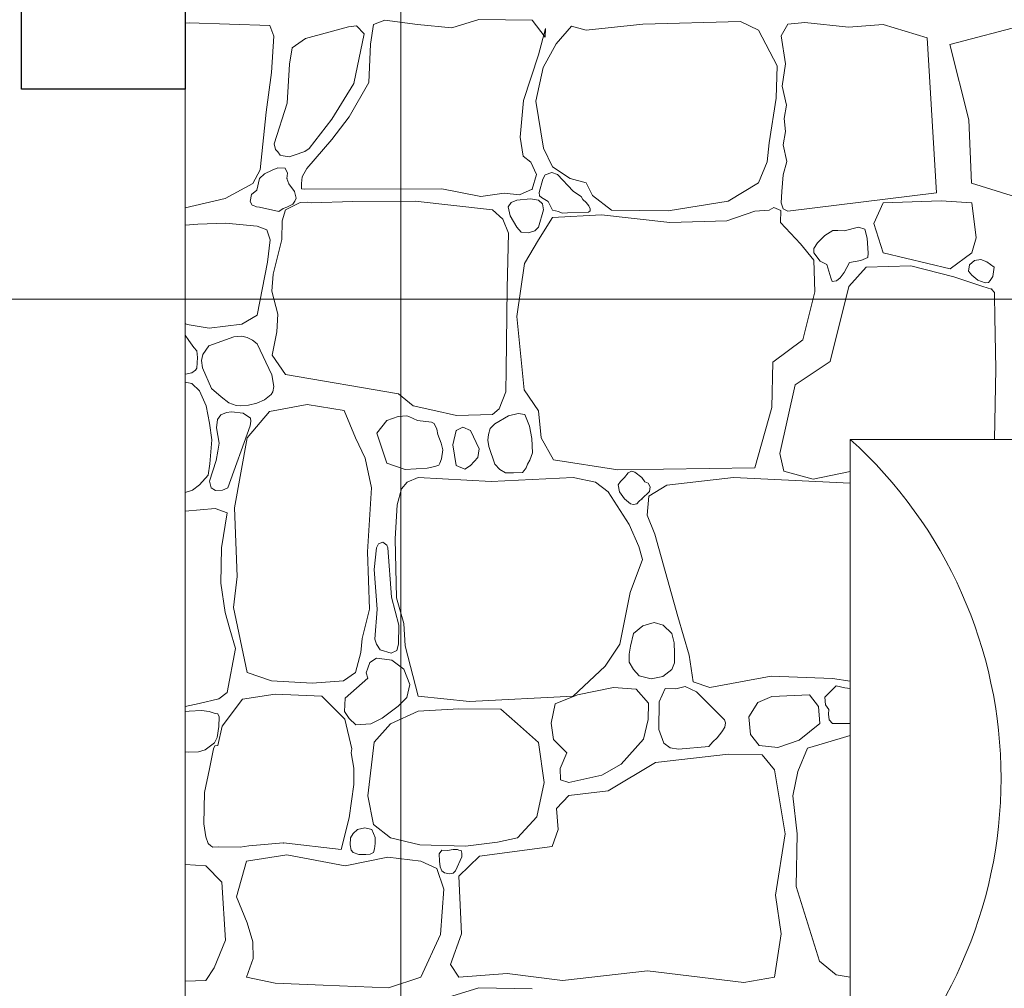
# Model space of a CAD drawing. Header units: millimetres. Extents: x -573548 to 674770, y -184010 to -47794.
# Tile 125 of 181: x 106003 to 107513, y -99540 to -98054. Entities that reach past the tile are written whole.
import ezdxf
from ezdxf.enums import TextEntityAlignment as Align

# ---------------------------------------------------------------- set-up
doc = ezdxf.new("R2010")
doc.units = ezdxf.units.MM
for name, color, linetype, lineweight in [('A.02 RZUT PIWNICY_is$0$_HATCH_Nr_pióra__18', 8, 'Continuous', 9), ('A.02 RZUT PIWNICY_is$0$podciagi_Nr_pióra__1', 8, 'Continuous', 9), ('A.02 RZUT PIWNICY_is$0$strop_Nr_pióra__1', 8, 'Continuous', 9), ('A.02 RZUT PIWNICY_is$0$Structural - Bearing_Nr_pióra__21', 8, 'Continuous', 9), ('A.02 RZUT PIWNICY_is$0$Structural - Grid', 8, 'Continuous', 9), ('A.02 RZUT PIWNICY_is$0$Structural - Grid_Nr_pióra__17', 8, 'Continuous', 9), ('BMS_URZĄDZENIA', 30, 'Continuous', 30)]:
    doc.layers.add(name, color=color, linetype=linetype, lineweight=lineweight)
doc.styles.add('A.02 RZUT PIWNICY_is$0$STYL_AUTOMATYCZNY_1', font='arial.ttf')

# ---------------------------------------------------------------- blocks, each defined once
blk = doc.blocks.new('*X106')
at = {"layer": 'A.02 RZUT PIWNICY_is$0$_HATCH_Nr_pióra__18'}
for p, q in [((106827.3, -98059.4), (106833.4, -98059)), ((106833.4, -98059), (106956.8, -98062.7)), ((106956.8, -98062.7), (106963.4, -98079.2)), ((107077.8, -98065.1), (107011.7, -98083)), ((107090.2, -98063.5), (107077.8, -98065.1)), ((107101.9, -98075.9), (107090.2, -98063.5)), ((107115.8, -98061.4), (107111.3, -98091.6)), ((107133.2, -98054.8), (107115.8, -98061.4)), ((107183.5, -98061.4), (107133.2, -98054.8)), ((107236.4, -98066.4), (107183.5, -98061.4)), ((107277.6, -98053.6), (107236.4, -98066.4)), ((107359.4, -98054.8), (107277.6, -98053.6)), ((107379.6, -98080.8), (107359.4, -98054.8)), ((107368.9, -98107.7), (107380, -98067.6)), ((107380, -98067.6), (107379.6, -98080.8)), ((107420, -98063.9), (107396.1, -98091.2)), ((107442.3, -98070.1), (107420, -98063.9)), ((107529.4, -98060.6), (107442.3, -98070.1)), ((107678.9, -98056.9), (107529.4, -98060.6)), ((107706.5, -98070.1), (107678.9, -98056.9)), ((107751.5, -98061), (107741.5, -98078.5)), ((107777.5, -98058.4), (107751.5, -98061)), ((107844.8, -98065.6), (107777.5, -98058.4)), ((107897.7, -98061.4), (107844.8, -98065.6)), ((107965.2, -98081.6), (107897.7, -98061.4)), ((108000, -98092.1), (108139.9, -98055.6)), ((106963.4, -98079.2), (106959.7, -98134.9)), ((107011.7, -98083), (106991.1, -98096.9)), ((107085.7, -98151.8), (107101.9, -98075.9)), ((107735, -98124.6), (107706.5, -98070.1)), ((107741.5, -98078.5), (107748.2, -98121.9)), ((107979.6, -98319.4), (107965.2, -98081.6)), ((106991.1, -98096.9), (106987, -98122.1)), ((107111.3, -98091.6), (107108.8, -98150.2)), ((107396.1, -98091.2), (107376.3, -98127.1)), ((108029.5, -98207.8), (108000, -98092.1)), ((107346.2, -98177.8), (107368.9, -98107.7)), ((106987, -98122.1), (106983.7, -98182)), ((107376.3, -98127.1), (107365.1, -98178.7)), ((107733.8, -98174.1), (107735, -98124.6)), ((107748.2, -98121.9), (107742.7, -98156.1)), ((106959.7, -98134.9), (106951.4, -98196)), ((107052.2, -98206.7), (107085.7, -98151.8)), ((107108.8, -98150.2), (107078.7, -98203)), ((107742.7, -98156.1), (107749.4, -98185.3)), ((107723, -98243.1), (107733.8, -98174.1)), ((106983.7, -98182), (106963.7, -98244.3)), ((107341.2, -98234.4), (107346.2, -98177.8)), ((107365.1, -98178.7), (107376.7, -98250.9)), ((107749.4, -98185.3), (107746.1, -98205.5)), ((106951.4, -98196), (106942, -98284.3)), ((107078.7, -98203), (107052.2, -98237.7)), ((107017.2, -98251.7), (107052.2, -98206.7)), ((107746.1, -98205.5), (107748, -98225.3)), ((108033.3, -98304.5), (108029.5, -98207.8)), ((107345.7, -98263.3), (107341.2, -98234.4)), ((107748, -98225.3), (107744.4, -98246.1)), ((106963.7, -98244.3), (106965.9, -98253.2)), ((107052.2, -98237.7), (107013.9, -98282.3)), ((107719.7, -98272), (107723, -98243.1)), ((107744.4, -98246.1), (107750, -98271.4)), ((106965.9, -98253.2), (106969.3, -98256.7)), ((106969.3, -98256.7), (106973, -98261.7)), ((106973, -98261.7), (106977.7, -98262.6)), ((106977.7, -98262.6), (106986.9, -98264.3)), ((106986.9, -98264.3), (106994.5, -98262)), ((106994.5, -98262), (107010.7, -98256.4)), ((107010.7, -98256.4), (107017.2, -98251.7)), ((107357.3, -98272.4), (107345.7, -98263.3)), ((107376.7, -98250.9), (107390.7, -98279.8)), ((107366, -98291.4), (107357.3, -98272.4)), ((107390.7, -98279.8), (107417.6, -98297.5)), ((107706.5, -98304.2), (107719.7, -98272)), ((107750, -98271.4), (107744.2, -98292)), ((106942, -98284.3), (106930.8, -98305)), ((106948.9, -98290.3), (106941.1, -98297.5)), ((106960.7, -98285), (106948.9, -98290.3)), ((106969.4, -98281.2), (106960.7, -98285)), ((106980.4, -98281.5), (106969.4, -98281.2)), ((106983.9, -98289.6), (106980.4, -98281.5)), ((106983.3, -98297.5), (106983.9, -98289.6)), ((107006.4, -98294.8), (107005.5, -98305.3)), ((107013.9, -98282.3), (107006.4, -98294.8)), ((107359.4, -98314.1), (107366, -98291.4)), ((107379.3, -98292.2), (107375.6, -98298.4)), ((107389.4, -98288.6), (107379.3, -98292.2)), ((107398.1, -98291.3), (107389.4, -98288.6)), ((107422.4, -98316.9), (107398.1, -98291.3)), ((107744.2, -98292), (107742.4, -98317.3)), ((106930.8, -98305), (106888.3, -98328.5)), ((106941.1, -98297.5), (106937, -98315.6)), ((106986.2, -98305.8), (106983.3, -98297.5)), ((106994.9, -98317.4), (106986.2, -98305.8)), ((107005.5, -98305.3), (107005.4, -98313.4)), ((107375.6, -98298.4), (107370.4, -98319)), ((107417.6, -98297.5), (107442.3, -98304.2)), ((107442.3, -98304.2), (107451.8, -98323.6)), ((107660.3, -98332.6), (107706.5, -98304.2)), ((108181.6, -98351.1), (108033.3, -98304.5)), ((106929.1, -98322), (106926.8, -98333.1)), ((106937, -98315.6), (106929.1, -98322)), ((106997.4, -98327.7), (106994.9, -98317.4)), ((107005.4, -98313.4), (107009.7, -98314.1)), ((107009.7, -98314.1), (107221.1, -98313.6)), ((107221.1, -98313.6), (107280.9, -98325.2)), ((107280.9, -98325.2), (107316.4, -98320.3)), ((107316.4, -98320.3), (107340, -98322.7)), ((107340, -98322.7), (107359.4, -98314.1)), ((107370.4, -98319), (107370.7, -98324)), ((107370.7, -98324), (107373.9, -98326.9)), ((107427.5, -98320.7), (107422.4, -98316.9)), ((107434.7, -98325.2), (107427.5, -98320.7)), ((107437.2, -98329.8), (107434.7, -98325.2)), ((107451.8, -98323.6), (107481.1, -98346.3)), ((107742.4, -98317.3), (107741.5, -98335)), ((107751.5, -98347.9), (107979.6, -98319.4)), ((106888.3, -98328.5), (106827.3, -98342.7)), ((106926.8, -98333.1), (106930, -98338.3)), ((106930, -98338.3), (106932.2, -98339)), ((106932.2, -98339), (106936.7, -98341.3)), ((107003.5, -98334.4), (106980.8, -98345.8)), ((106983.3, -98341.7), (106992.5, -98336.8)), ((106992.5, -98336.8), (106995.4, -98332.5)), ((106995.4, -98332.5), (106997.4, -98327.7)), ((107015, -98333.8), (107003.5, -98334.4)), ((107020.5, -98334.7), (107015, -98333.8)), ((107084.4, -98333.1), (107020.5, -98334.7)), ((107179.8, -98332.6), (107084.4, -98333.1)), ((107298.7, -98345.8), (107179.8, -98332.6)), ((107327.3, -98334.4), (107322.7, -98341)), ((107335.8, -98331), (107327.3, -98334.4)), ((107356.8, -98328.8), (107335.8, -98331)), ((107369.3, -98331), (107356.8, -98328.8)), ((107375.3, -98336.6), (107369.3, -98331)), ((107373.9, -98326.9), (107384, -98333.1)), ((107376.8, -98345.6), (107375.3, -98336.6)), ((107384, -98333.1), (107390.5, -98346.4)), ((107442.4, -98334.2), (107437.2, -98329.8)), ((107446.1, -98339.6), (107442.4, -98334.2)), ((107448.2, -98344), (107446.1, -98339.6)), ((107567.8, -98347.1), (107660.3, -98332.6)), ((107741.5, -98335), (107744.4, -98344.3)), ((107897.7, -98335), (107883.3, -98366.6)), ((107986.6, -98331.6), (107897.7, -98335)), ((108033.9, -98335), (107986.6, -98331.6)), ((108040.6, -98388.7), (108033.9, -98335)), ((106936.7, -98341.3), (106941.1, -98341.7)), ((106941.1, -98341.7), (106970.8, -98348.3)), ((106970.8, -98348.3), (106977.4, -98343.5)), ((106980.8, -98345.8), (106976.1, -98362.4)), ((106977.4, -98343.5), (106983.3, -98341.7)), ((107314.6, -98359.9), (107298.7, -98345.8)), ((107322.7, -98341), (107325.6, -98355.1)), ((107325.6, -98355.1), (107335.8, -98372.3)), ((107369.3, -98372.3), (107376.8, -98345.6)), ((107390.5, -98346.4), (107399.8, -98348.4)), ((107465.9, -98353.3), (107390.7, -98357.4)), ((107399.8, -98348.4), (107405.4, -98350.6)), ((107405.4, -98350.6), (107413.6, -98350.1)), ((107413.6, -98350.1), (107445.9, -98349.2)), ((107445.9, -98349.2), (107448.3, -98347.2)), ((107448.3, -98347.2), (107448.2, -98344)), ((107570.7, -98365.2), (107465.9, -98353.3)), ((107481.1, -98346.3), (107567.8, -98347.1)), ((107701.2, -98347.5), (107657.8, -98362.4)), ((107722.9, -98346.1), (107701.2, -98347.5)), ((107730.3, -98342.2), (107722.9, -98346.1)), ((107740.9, -98346.8), (107730.3, -98342.2)), ((107740.4, -98365.2), (107740.9, -98346.8)), ((107744.4, -98344.3), (107751.5, -98347.9)), ((106846.8, -98367.7), (106827.3, -98369)), ((106889, -98366.3), (106846.8, -98367.7)), ((106937.7, -98370.7), (106889, -98366.3)), ((106952.2, -98376.1), (106937.7, -98370.7)), ((106976.1, -98362.4), (106975.6, -98391)), ((107323.1, -98381.6), (107314.6, -98359.9)), ((107390.7, -98357.4), (107369.3, -98391.7)), ((107657.8, -98362.4), (107570.7, -98365.2)), ((107770.9, -98397.9), (107740.4, -98365.2)), ((107883.3, -98366.6), (107897.7, -98411.7)), ((106957.4, -98391.5), (106952.2, -98376.1)), ((107320.9, -98465.7), (107323.1, -98381.6)), ((107335.8, -98372.3), (107342.6, -98380)), ((107342.6, -98380), (107353.4, -98381.1)), ((107353.4, -98381.1), (107363.5, -98377.9)), ((107363.5, -98377.9), (107369.3, -98372.3)), ((107808.5, -98385), (107797.3, -98396.1)), ((107820.6, -98377.3), (107808.5, -98385)), ((107828.4, -98377.2), (107820.6, -98377.3)), ((107837.8, -98378), (107828.4, -98377.2)), ((107860.2, -98372.3), (107837.8, -98378)), ((107869.5, -98375.4), (107860.2, -98372.3)), ((107873.2, -98389.3), (107869.5, -98375.4)), ((106953.4, -98425.7), (106957.4, -98391.5)), ((106975.6, -98391), (106961.9, -98444.5)), ((107369.3, -98391.7), (107347.8, -98428)), ((107791.6, -98423), (107770.9, -98397.9)), ((107797.3, -98396.1), (107791.5, -98404.8)), ((107874.7, -98412), (107873.2, -98389.3)), ((108033.9, -98411.7), (108040.6, -98388.7)), ((107791.5, -98404.8), (107791.6, -98411.7)), ((107791.6, -98411.7), (107801.4, -98424.4)), ((107874.3, -98418.8), (107874.7, -98412)), ((107897.7, -98411.7), (108000.8, -98436.2)), ((108000.8, -98436.2), (108033.9, -98411.7)), ((106937.7, -98507.3), (106953.4, -98425.7)), ((107347.8, -98428), (107335.8, -98509.3)), ((107793.2, -98471.3), (107791.6, -98423)), ((107801.4, -98424.4), (107811.4, -98429.4)), ((107811.4, -98429.4), (107817.6, -98449.9)), ((107838, -98441.7), (107846.1, -98426.2)), ((107846.1, -98426.2), (107863.8, -98423.2)), ((107863.8, -98423.2), (107874.3, -98418.8)), ((108028.7, -98439.6), (108030.4, -98429.9)), ((108030.4, -98429.9), (108037.7, -98423.2)), ((108037.7, -98423.2), (108047.7, -98422)), ((108047.7, -98422), (108056.9, -98425.2)), ((108056.9, -98425.2), (108068, -98433.7)), ((106961.9, -98444.5), (106960.2, -98470.6)), ((107832.1, -98450), (107838, -98441.7)), ((107871.6, -98433.8), (107845.2, -98463.5)), ((107940.2, -98431.3), (107871.6, -98433.8)), ((108006.2, -98448.2), (107940.2, -98431.3)), ((108033.9, -98445.9), (108028.7, -98439.6)), ((108043, -98453.7), (108033.9, -98445.9)), ((108068, -98433.7), (108066.1, -98448)), ((107817.6, -98449.9), (107819.8, -98455.4)), ((107819.8, -98455.4), (107826.4, -98454.5)), ((107826.4, -98454.5), (107832.1, -98450)), ((108050.8, -98463.5), (108006.2, -98448.2)), ((108054.2, -98457.7), (108043, -98453.7)), ((108059.2, -98457.1), (108054.2, -98457.7)), ((108061.8, -98454.2), (108059.2, -98457.1)), ((108066.1, -98448), (108061.8, -98454.2)), ((106960.2, -98470.6), (106969.3, -98505.6)), ((107319.6, -98591.3), (107320.9, -98465.7)), ((107774.6, -98545.2), (107793.2, -98471.3)), ((107845.2, -98463.5), (107816.3, -98578.3)), ((108064.2, -98467.2), (108050.8, -98463.5)), ((108068.4, -98472.3), (108064.2, -98467.2)), ((108068.6, -98476.3), (108068.4, -98472.3)), ((108069, -98510.1), (108068.6, -98476.3)), ((106969.3, -98505.6), (106967.9, -98532.9)), ((106827.3, -98520.2), (106830.1, -98521.6)), ((106830.1, -98521.6), (106864.1, -98527.1)), ((106864.1, -98527.1), (106914.3, -98521.1)), ((106914.3, -98521.1), (106937.7, -98507.3)), ((107335.8, -98509.3), (107347.4, -98622)), ((108070.6, -98589.8), (108069, -98510.1)), ((106967.9, -98532.9), (106960.6, -98568.8)), ((106832.6, -98546), (106827.3, -98538)), ((106840.2, -98556.7), (106832.6, -98546)), ((106901.6, -98540.3), (106863.2, -98554.3)), ((106914.2, -98539.7), (106901.6, -98540.3)), ((106922.2, -98541.7), (106914.2, -98539.7)), ((106930.6, -98545.4), (106922.2, -98541.7)), ((106937.5, -98551), (106930.6, -98545.4)), ((106960, -98598.7), (106937.5, -98551)), ((107728.8, -98579.1), (107774.6, -98545.2)), ((106844.8, -98562), (106840.2, -98556.7)), ((106846.3, -98572), (106844.8, -98562)), ((106863.2, -98554.3), (106854.3, -98567.8)), ((106845, -98588.3), (106846.3, -98572)), ((106854.3, -98567.8), (106852.3, -98576.8)), ((106852.3, -98576.8), (106853.9, -98588)), ((106960.6, -98568.8), (106980.8, -98598.5)), ((107727.2, -98648.8), (107728.8, -98579.1)), ((107816.3, -98578.3), (107762.7, -98614.2)), ((106830.4, -98597.4), (106837.6, -98595.5)), ((106837.6, -98595.5), (106843, -98591.6)), ((106843, -98591.6), (106845, -98588.3)), ((106853.9, -98588), (106867.7, -98619.9)), ((107318.8, -98624.8), (107319.6, -98591.3)), ((108068.7, -98697.8), (108070.6, -98589.8)), ((106827.3, -98597.6), (106830.4, -98597.4)), ((106837.4, -98612.2), (106827.3, -98609.9)), ((106849.3, -98623.5), (106837.4, -98612.2)), ((106962.9, -98616.8), (106960, -98598.7)), ((106980.8, -98598.5), (107154.2, -98628)), ((106859.1, -98646.2), (106849.3, -98623.5)), ((106867.7, -98619.9), (106882.4, -98632.7)), ((106959, -98629), (106961.8, -98624.7)), ((106961.8, -98624.7), (106962.9, -98616.8)), ((107308.8, -98651), (107318.8, -98624.8)), ((107347.4, -98622), (107368.9, -98653.8)), ((107762.7, -98614.2), (107739.1, -98719.4)), ((106882.4, -98632.7), (106894, -98641.6)), ((106894, -98641.6), (106905.3, -98645.8)), ((106924.4, -98645.4), (106937, -98642.4)), ((106937, -98642.4), (106948.9, -98637.2)), ((106948.9, -98637.2), (106959, -98629)), ((107154.2, -98628), (107177.1, -98646.2)), ((106864.7, -98673), (106859.1, -98646.2)), ((106890.5, -98656.7), (106881.7, -98660.2)), ((106898.4, -98655.6), (106890.5, -98656.7)), ((106916, -98657.5), (106898.4, -98655.6)), ((106905.3, -98645.8), (106912.3, -98646.4)), ((106912.3, -98646.4), (106924.4, -98645.4)), ((106927.3, -98665), (106916, -98657.5)), ((106956.5, -98655), (106922.2, -98695.5)), ((107014.3, -98644.3), (106956.5, -98655)), ((107071.2, -98653.4), (107014.3, -98644.3)), ((107088.2, -98695.5), (107071.2, -98653.4)), ((107177.1, -98646.2), (107206.8, -98653.1)), ((107206.8, -98653.1), (107243.5, -98661.4)), ((107298.7, -98659.6), (107308.8, -98651)), ((107368.9, -98653.8), (107373, -98695.5)), ((107701.2, -98741.3), (107727.2, -98648.8)), ((106876.5, -98667.4), (106875.4, -98680.2)), ((106881.7, -98660.2), (106876.5, -98667.4)), ((106927.1, -98676.8), (106927.8, -98669.7)), ((106927.8, -98669.7), (106927.3, -98665)), ((107136.5, -98668.7), (107121.2, -98688.1)), ((107154.1, -98662.6), (107136.5, -98668.7)), ((107167.4, -98661.6), (107154.1, -98662.6)), ((107170.3, -98662.9), (107167.4, -98661.6)), ((107183.5, -98668.7), (107170.3, -98662.9)), ((107205.1, -98671.2), (107183.5, -98668.7)), ((107209.1, -98673.2), (107205.1, -98671.2)), ((107243.5, -98661.4), (107298.7, -98659.6)), ((107323.2, -98661.6), (107302, -98674)), ((107337.8, -98658.3), (107323.2, -98661.6)), ((107348.1, -98659.7), (107337.8, -98658.3)), ((107352.3, -98669.9), (107348.1, -98659.7)), ((107355.3, -98677.6), (107352.3, -98669.9)), ((106867.8, -98698.3), (106864.7, -98673)), ((106875.4, -98680.2), (106879.2, -98703.6)), ((106892.5, -98771.9), (106927.1, -98676.8)), ((107213, -98682.3), (107209.1, -98673.2)), ((107214.5, -98690.1), (107213, -98682.3)), ((107243, -98684.3), (107237.6, -98706.2)), ((107253.1, -98678.9), (107243, -98684.3)), ((107264.8, -98684.3), (107253.1, -98678.9)), ((107278, -98712.4), (107264.8, -98684.3)), ((107295.2, -98681.1), (107292.6, -98690.1)), ((107302, -98674), (107295.2, -98681.1)), ((107358.8, -98696.4), (107355.3, -98677.6)), ((106865.2, -98735.1), (106867.8, -98698.3)), ((106922.2, -98695.5), (106902.8, -98802.8)), ((107103.4, -98726.4), (107088.2, -98695.5)), ((107121.2, -98688.1), (107136.5, -98734.3)), ((107219.7, -98703.6), (107214.5, -98690.1)), ((107292.6, -98690.1), (107291.3, -98698.8)), ((107291.3, -98698.8), (107292.9, -98708.7)), ((107359.8, -98718.6), (107358.8, -98696.4)), ((107373, -98695.5), (107392.4, -98729.3)), ((106877.3, -98716), (106874.7, -98730.2)), ((106879.2, -98703.6), (106877.3, -98716)), ((107222.3, -98713.7), (107219.7, -98703.6)), ((107220.1, -98727.6), (107222.3, -98713.7)), ((107237.6, -98706.2), (107243, -98738)), ((107276, -98725.6), (107278, -98712.4)), ((107292.9, -98708.7), (107302, -98735.9)), ((106874.7, -98730.2), (106864.5, -98761.7)), ((107112.9, -98771.9), (107103.4, -98726.4)), ((107217.8, -98734.3), (107220.1, -98727.6)), ((107264.8, -98738), (107276, -98725.6)), ((107352.3, -98735.9), (107356, -98729.6)), ((107356, -98729.6), (107359.8, -98718.6)), ((107392.4, -98729.3), (107491, -98744.6)), ((107739.1, -98719.4), (107745.3, -98746.3)), ((106862.6, -98752.6), (106865.2, -98735.1)), ((107136.5, -98734.3), (107164.5, -98743.8)), ((107164.5, -98743.8), (107198.4, -98741.7)), ((107198.4, -98741.7), (107210.3, -98739.6)), ((107210.3, -98739.6), (107216.1, -98737.4)), ((107216.1, -98737.4), (107217.8, -98734.3)), ((107243, -98738), (107256, -98743.5)), ((107256, -98743.5), (107264.8, -98738)), ((107302, -98735.9), (107309.7, -98744.2)), ((107309.7, -98744.2), (107318.4, -98748.9)), ((107344.5, -98748.8), (107347.3, -98745.4)), ((107347.3, -98745.4), (107350.3, -98741.4)), ((107350.3, -98741.4), (107352.3, -98735.9)), ((107491, -98744.6), (107701.2, -98741.3)), ((107511.8, -98746.8), (107506.5, -98749.1)), ((107517.1, -98747.9), (107511.8, -98746.8)), ((107527.8, -98756.2), (107517.1, -98747.9)), ((107745.3, -98746.3), (107790.7, -98758.6)), ((107790.7, -98758.6), (107847.3, -98747.3)), ((106849.3, -98767.6), (106862.6, -98752.6)), ((106864.5, -98761.7), (106866.8, -98772.3)), ((107184.3, -98756.2), (107167.8, -98763.6)), ((107296.6, -98762.4), (107184.3, -98756.2)), ((107422.4, -98756.2), (107296.6, -98762.4)), ((107318.4, -98748.9), (107330.8, -98749.1)), ((107330.8, -98749.1), (107344.5, -98748.8)), ((107456.8, -98763.6), (107422.4, -98756.2)), ((107495, -98762.3), (107491.5, -98767.7)), ((107501, -98756.2), (107495, -98762.3)), ((107506.5, -98749.1), (107501, -98756.2)), ((107532.4, -98762.7), (107527.8, -98756.2)), ((107537.3, -98765.2), (107532.4, -98762.7)), ((107668.1, -98756.2), (107566.2, -98768.1)), ((107847.3, -98765.1), (107668.1, -98756.2)), ((106827.3, -98779.1), (106838.3, -98775.5)), ((106838.3, -98775.5), (106849.3, -98767.6)), ((106866.8, -98772.3), (106873.9, -98776.1)), ((106873.9, -98776.1), (106884.2, -98775.6)), ((106884.2, -98775.6), (106892.5, -98771.9)), ((107106.7, -98870.5), (107112.9, -98771.9)), ((107159.2, -98773.5), (107152.1, -98798.3)), ((107167.8, -98763.6), (107159.2, -98773.5)), ((107475.8, -98778.5), (107456.8, -98763.6)), ((107508.4, -98828.4), (107475.8, -98778.5)), ((107491.5, -98767.7), (107493.3, -98778.1)), ((107493.3, -98778.1), (107501, -98789.2)), ((107527.8, -98789.2), (107539.6, -98777.7)), ((107540.4, -98770.5), (107537.3, -98765.2)), ((107566.2, -98768.1), (107538.5, -98784.7)), ((107539.6, -98777.7), (107540.4, -98770.5)), ((107501, -98789.2), (107510.3, -98796.5)), ((107519.9, -98796.5), (107523.3, -98792.9)), ((107523.3, -98792.9), (107527.8, -98789.2)), ((107538.5, -98784.7), (107535.6, -98814)), ((106873.3, -98803.7), (106827.3, -98807.7)), ((106891.5, -98810.5), (106873.3, -98803.7)), ((106902.8, -98802.8), (106906.9, -98908.1)), ((107152.1, -98798.3), (107149.3, -98850.3)), ((107510.3, -98796.5), (107515, -98797.9)), ((107515, -98797.9), (107519.9, -98796.5)), ((106883, -98864), (106891.5, -98810.5)), ((107535.6, -98814), (107547.4, -98843.2)), ((107522.8, -98862.3), (107508.4, -98828.4)), ((107149.3, -98850.3), (107151.3, -98940.7)), ((107547.4, -98843.2), (107583.1, -98969.6)), ((106882.1, -98918.2), (106883, -98864)), ((107120.4, -98864), (107117.3, -98897.5)), ((107123.5, -98858.1), (107120.4, -98864)), ((107130.1, -98855.7), (107123.5, -98858.1)), ((107136.4, -98859.9), (107130.1, -98855.7)), ((107138.1, -98864), (107136.4, -98859.9)), ((107143.4, -98939.6), (107138.1, -98864)), ((107528.6, -98882.1), (107522.8, -98862.3)), ((107110, -98958), (107106.7, -98870.5)), ((107509.6, -98932.8), (107528.6, -98882.1)), ((107117.3, -98897.5), (107121.9, -98958.4)), ((106906.9, -98908.1), (106901.2, -98955.5)), ((106888.5, -98963.5), (106882.1, -98918.2)), ((107154.7, -98983), (107143.4, -98939.6)), ((107151.3, -98940.7), (107162.5, -98980.3)), ((107493.9, -99012.1), (107509.6, -98932.8)), ((106901.2, -98955.5), (106922.2, -99055.4)), ((107098.9, -99003), (107110, -98958)), ((107121.9, -98958.4), (107118.3, -99004.4)), ((106895.5, -98988.7), (106888.5, -98963.5)), ((107583.1, -98969.6), (107600.4, -99029)), ((106904.4, -99018.8), (106895.5, -98988.7)), ((107154.5, -99012.1), (107154.7, -98983)), ((107162.5, -98980.3), (107164.5, -99014.6)), ((107529.4, -98983.8), (107514.8, -98995.7)), ((107546.4, -98978.9), (107529.4, -98983.8)), ((107560.2, -98983), (107546.4, -98978.9)), ((107573.5, -98995.7), (107560.2, -98983)), ((107096.8, -99024.5), (107098.9, -99003)), ((107118.3, -99004.4), (107120.4, -99012.1)), ((107514.8, -98995.7), (107510.1, -99015.2)), ((107577.3, -99010), (107573.5, -98995.7)), ((106891.5, -99086), (106904.4, -99018.8)), ((107120.4, -99012.1), (107126.5, -99020.7)), ((107151.6, -99021.4), (107154.5, -99012.1)), ((107164.5, -99014.6), (107184.3, -99091.8)), ((107471.6, -99045.5), (107493.9, -99012.1)), ((107510.1, -99015.2), (107508.2, -99027.3)), ((107577.8, -99025.7), (107577.3, -99010)), ((107088.2, -99055.4), (107096.8, -99024.5)), ((107120.4, -99033.3), (107110.3, -99039.9)), ((107132.7, -99034.8), (107120.4, -99033.3)), ((107126.5, -99020.7), (107143.1, -99025.8)), ((107144.4, -99036.7), (107132.7, -99034.8)), ((107143.1, -99025.8), (107151.6, -99021.4)), ((107508.2, -99027.3), (107508, -99039.7)), ((107577.9, -99040.6), (107577.8, -99025.7)), ((107600.4, -99029), (107606.2, -99069.9)), ((107107.3, -99048.9), (107105, -99055.9)), ((107110.3, -99039.9), (107107.3, -99048.9)), ((107162.8, -99050.5), (107144.4, -99036.7)), ((107422.4, -99091.8), (107471.6, -99045.5)), ((107508, -99039.7), (107514.8, -99050.9)), ((107573.5, -99050.9), (107577.9, -99040.6)), ((106922.2, -99055.4), (106959.4, -99068.2)), ((107070, -99068.2), (107088.2, -99055.4)), ((107107.3, -99064.2), (107072.7, -99094.9)), ((107105, -99055.9), (107107.3, -99064.2)), ((107171.7, -99073.8), (107162.8, -99050.5)), ((107514.8, -99050.9), (107523.5, -99060.3)), ((107523.5, -99060.3), (107542.1, -99064.9)), ((107542.1, -99064.9), (107559.8, -99061.5)), ((107559.8, -99061.5), (107573.5, -99050.9)), ((107632.2, -99078.6), (107726.3, -99061.2)), ((107726.3, -99061.2), (107820, -99064.5)), ((107820, -99064.5), (107847.3, -99068.6)), ((106959.4, -99068.2), (107022.1, -99072)), ((107022.1, -99072), (107070, -99068.2)), ((107167, -99094), (107171.7, -99073.8)), ((107484, -99078.2), (107429.1, -99089.7)), ((107519.1, -99081), (107484, -99078.2)), ((107563.7, -99079.8), (107554.4, -99100.4)), ((107579.9, -99080.4), (107563.7, -99079.8)), ((107594.3, -99076.7), (107579.9, -99080.4)), ((107611.6, -99085.2), (107594.3, -99076.7)), ((107606.2, -99069.9), (107632.2, -99078.6)), ((107826, -99075.8), (107820, -99081.5)), ((107839, -99078.9), (107826, -99075.8)), ((107847.3, -99080.2), (107839, -99078.9)), ((106878.8, -99096), (106891.5, -99086)), ((106915.2, -99096.3), (106965.1, -99088.5)), ((106965.1, -99088.5), (107037, -99091.8)), ((107037, -99091.8), (107071.9, -99126.8)), ((107072.7, -99094.9), (107071.7, -99115.2)), ((107153.7, -99106.9), (107167, -99094)), ((107184.3, -99091.8), (107263.2, -99100)), ((107263.2, -99100), (107422.4, -99091.8)), ((107429.1, -99089.7), (107394.9, -99103.3)), ((107537.7, -99102.5), (107519.1, -99081)), ((107654.5, -99128.1), (107611.6, -99085.2)), ((107727.2, -99092.2), (107705.7, -99101.3)), ((107785, -99089.7), (107727.2, -99092.2)), ((107798.6, -99107.5), (107785, -99089.7)), ((107820, -99081.5), (107808.5, -99093.4)), ((107808.5, -99093.4), (107809.5, -99105.2)), ((106827.3, -99107.5), (106848.5, -99103.2)), ((106848.5, -99103.2), (106878.8, -99096)), ((106883.7, -99137.5), (106915.2, -99096.3)), ((107129.3, -99125.7), (107153.7, -99106.9)), ((107394.9, -99103.3), (107388.6, -99133.2)), ((107537.3, -99127.3), (107537.7, -99102.5)), ((107554.4, -99100.4), (107553.8, -99143)), ((107705.7, -99101.3), (107691.9, -99123.6)), ((107800.9, -99133.4), (107798.6, -99107.5)), ((107809.5, -99105.2), (107814.3, -99112.2)), ((106833.4, -99114.8), (106827.3, -99115.2)), ((106852, -99113.9), (106833.4, -99114.8)), ((106864.2, -99115.1), (106852, -99113.9)), ((106873.3, -99118.3), (106864.2, -99115.1)), ((106877.3, -99118.9), (106873.3, -99118.3)), ((106879.3, -99123.3), (106877.3, -99118.9)), ((106878.7, -99138.3), (106879.3, -99123.3)), ((107071.7, -99115.2), (107078.8, -99126.2)), ((107111.7, -99133.9), (107129.3, -99125.7)), ((107184.3, -99114.5), (107142.2, -99133.9)), ((107247.1, -99111.2), (107184.3, -99114.5)), ((107311.5, -99111.6), (107247.1, -99111.2)), ((107337.1, -99133.9), (107311.5, -99111.6)), ((107691.9, -99123.6), (107694.6, -99150.4)), ((107814.3, -99112.2), (107814.1, -99119.5)), ((107814.1, -99119.5), (107815, -99127.9)), ((106876, -99154.9), (106878.7, -99138.3)), ((106877.4, -99167.3), (106883.7, -99137.5)), ((107071.9, -99126.8), (107082.6, -99172.5)), ((107078.8, -99126.2), (107088.8, -99135.7)), ((107088.8, -99135.7), (107111.7, -99133.9)), ((107142.2, -99133.9), (107117.1, -99162.4)), ((107369.3, -99162.8), (107337.1, -99133.9)), ((107388.6, -99133.2), (107392, -99158.2)), ((107530.1, -99157.9), (107537.3, -99127.3)), ((107650.3, -99146.5), (107655.1, -99139.5)), ((107656.1, -99132.4), (107654.5, -99128.1)), ((107655.1, -99139.5), (107656.1, -99132.4)), ((107768.9, -99159.1), (107800.9, -99133.4)), ((107815, -99127.9), (107820, -99133.5)), ((107820, -99133.5), (107847.3, -99133.5)), ((106872, -99163.2), (106876, -99154.9)), ((107553.8, -99143), (107561.3, -99163.8)), ((107636.4, -99161.9), (107643.4, -99155.7)), ((107643.4, -99155.7), (107650.3, -99146.5)), ((107694.6, -99150.4), (107707.8, -99167.3)), ((107847.3, -99152.2), (107807.7, -99163.6)), ((106858, -99174.1), (106872, -99163.2)), ((106870.6, -99172.5), (106872.4, -99167.7)), ((106872.4, -99167.7), (106877.4, -99167.3)), ((107117.1, -99162.4), (107107.1, -99244.5)), ((107377.9, -99224.3), (107369.3, -99162.8)), ((107392, -99158.2), (107412.6, -99178.5)), ((107496, -99195.8), (107530.1, -99157.9)), ((107561.3, -99163.8), (107570.9, -99170.8)), ((107570.9, -99170.8), (107583.9, -99173.1)), ((107583.9, -99173.1), (107630.2, -99168.7)), ((107630.2, -99168.7), (107636.5, -99161.6)), ((107707.8, -99167.3), (107736.2, -99170.2)), ((107736.2, -99170.2), (107768.9, -99159.1)), ((107807.7, -99163.6), (107782, -99171.3)), ((106827.3, -99176.9), (106832.4, -99177.4)), ((106832.4, -99177.4), (106847.8, -99177.2)), ((106847.8, -99177.2), (106858, -99174.1)), ((106864.6, -99203), (106870.6, -99172.5)), ((107082.6, -99172.5), (107081.8, -99178.8)), ((107081.8, -99178.8), (107085.8, -99202.3)), ((107412.6, -99178.5), (107402.3, -99202.8)), ((107660.7, -99180.9), (107548.4, -99193.3)), ((107712.3, -99181.8), (107660.7, -99180.9)), ((107731.3, -99204.8), (107712.3, -99181.8)), ((107782, -99171.3), (107766.9, -99207.2)), ((107466.3, -99212.7), (107496, -99195.8)), ((107548.4, -99193.3), (107476.2, -99237.1)), ((106857, -99239.7), (106864.6, -99203)), ((107085.8, -99202.3), (107086.1, -99227)), ((107402.3, -99202.8), (107402.7, -99220.2)), ((107415.9, -99223.9), (107466.3, -99212.7)), ((107747.4, -99303.1), (107731.3, -99204.8)), ((107766.9, -99207.2), (107759.4, -99244.8)), ((107086.1, -99227), (107078.5, -99278.5)), ((107366.8, -99276.7), (107377.9, -99224.3)), ((107402.7, -99220.2), (107415.9, -99223.9)), ((106855.7, -99287.7), (106857, -99239.7)), ((107107.1, -99244.5), (107115.8, -99288.7)), ((107415.9, -99244.1), (107396.5, -99263.9)), ((107476.2, -99237.1), (107415.9, -99244.1)), ((107759.4, -99244.8), (107765.9, -99302.9)), ((107337.1, -99308.9), (107366.8, -99276.7)), ((107396.5, -99263.9), (107399.4, -99296.1)), ((106858.6, -99307.3), (106855.7, -99287.7)), ((107078.5, -99278.5), (107066.5, -99326.8)), ((107115.8, -99288.7), (107142.2, -99308.9)), ((107084.9, -99302.3), (107081, -99309.2)), ((107091.4, -99296.3), (107084.9, -99302.3)), ((107102.5, -99293.8), (107091.4, -99296.3)), ((107113.6, -99296.4), (107102.5, -99293.8)), ((107115.8, -99302.3), (107113.6, -99296.4)), ((107118.4, -99308.7), (107115.8, -99302.3)), ((107399.4, -99296.1), (107389.9, -99322.1)), ((107732.9, -99397.2), (107747.4, -99303.1)), ((107765.9, -99302.9), (107764.3, -99383.6)), ((106862.4, -99317.8), (106858.6, -99307.3)), ((106866.5, -99321.3), (106862.4, -99317.8)), ((106869.8, -99323.6), (106866.5, -99321.3)), ((106924.8, -99321.1), (106911.5, -99323.2)), ((106978.2, -99316.7), (106924.8, -99321.1)), ((107066.5, -99326.8), (106978.2, -99316.7)), ((107081, -99309.2), (107080.2, -99319.7)), ((107080.2, -99319.7), (107081.7, -99327.9)), ((107117.4, -99326.1), (107118.7, -99317.5)), ((107118.7, -99317.5), (107118.4, -99308.7)), ((107142.2, -99308.9), (107187.2, -99319.6)), ((107187.2, -99319.6), (107257, -99321.7)), ((107257, -99321.7), (107306.1, -99315.9)), ((107389.9, -99322.1), (107278.5, -99337.4)), ((107306.1, -99315.9), (107337.1, -99308.9)), ((106878.4, -99322.8), (106869.8, -99323.6)), ((106911.5, -99323.2), (106878.4, -99322.8)), ((106921, -99344.8), (106983.3, -99334.9)), ((106983.3, -99334.9), (107072.5, -99352.2)), ((107081.7, -99327.9), (107084.9, -99331.6)), ((107084.9, -99331.6), (107093.7, -99334.6)), ((107093.7, -99334.6), (107104.2, -99334.7)), ((107104.2, -99334.7), (107111, -99334.1)), ((107111, -99334.1), (107115.8, -99331.6)), ((107115.8, -99331.6), (107117.4, -99326.1)), ((107220.8, -99327.9), (107216.9, -99333.7)), ((107216.9, -99333.7), (107217.4, -99344.7)), ((107229.7, -99328.6), (107220.8, -99327.9)), ((107238.1, -99326.9), (107229.7, -99328.6)), ((107245, -99327.1), (107238.1, -99326.9)), ((107247.1, -99327.9), (107245, -99327.1)), ((107250.5, -99328.4), (107247.1, -99327.9)), ((107251.5, -99332.5), (107250.5, -99328.4)), ((107251.7, -99338.2), (107251.5, -99332.5)), ((106858.7, -99352.2), (106827.3, -99350)), ((106883.4, -99377), (106858.7, -99352.2)), ((106905.7, -99399.3), (106921, -99344.8)), ((107072.5, -99352.2), (107138.1, -99338.6)), ((107138.1, -99338.6), (107188.9, -99344.8)), ((107188.9, -99344.8), (107213.2, -99356)), ((107217.4, -99344.7), (107218.2, -99353.5)), ((107242, -99359.7), (107251.7, -99338.2)), ((107278.5, -99337.4), (107247.1, -99367.9)), ((107213.2, -99356), (107224, -99387.7)), ((107218.2, -99353.5), (107220.8, -99359.7)), ((107220.8, -99359.7), (107225.2, -99362.8)), ((107225.2, -99362.8), (107232.1, -99364.3)), ((107232.1, -99364.3), (107238.3, -99363.4)), ((107238.3, -99363.4), (107242, -99359.7)), ((106888.8, -99465.8), (106883.4, -99377)), ((107247.1, -99367.9), (107250.8, -99456.3)), ((107224, -99387.7), (107218.6, -99457.1)), ((107741.6, -99456.3), (107732.9, -99397.2)), ((107764.3, -99383.6), (107800.2, -99498)), ((106922.2, -99439.3), (106905.7, -99399.3)), ((106930.9, -99468.7), (106922.2, -99439.3)), ((107218.6, -99457.1), (107188.9, -99522.7)), ((107250.8, -99456.3), (107234.3, -99503.3)), ((107731.3, -99522.7), (107741.6, -99456.3)), ((106871.8, -99508.3), (106888.8, -99465.8)), ((106931.3, -99494.3), (106930.9, -99468.7)), ((106921, -99522.7), (106931.3, -99494.3)), ((107234.3, -99503.3), (107247.1, -99522.7)), ((107800.2, -99498), (107825.8, -99519.4)), ((106858.7, -99528.1), (106871.8, -99508.3)), ((107247.1, -99522.7), (107321, -99517.4)), ((107321, -99517.4), (107406, -99528.1)), ((107406, -99528.1), (107536.5, -99513.2)), ((107536.5, -99513.2), (107684.2, -99531)), ((106827.3, -99528.8), (106858.7, -99528.1)), ((106965.1, -99532.2), (106921, -99522.7)), ((107039, -99535.1), (106965.1, -99532.2)), ((107188.9, -99522.7), (107138.9, -99539.2)), ((107684.2, -99531), (107731.3, -99522.7)), ((107825.8, -99519.4), (107847.3, -99523)), ((107138.9, -99539.2), (107039, -99535.1)), ((107277.6, -99539.2), (107236.4, -99552)), ((107359.4, -99540.5), (107277.6, -99539.2))]:
    blk.add_line(p, q, dxfattribs=at)
for p in [(106983.3, -98297.5), (107359.4, -98314.1), (108064.2, -98467.2), (107243, -98684.3), (107264.8, -98738), (107527.8, -98789.2), (106866.5, -99321.3), (106866.5, -99321.3), (106978.2, -99316.7)]:
    blk.add_point(p, dxfattribs=at)
blk = doc.blocks.new('A.02 RZUT PIWNICY_is$0$Wypełnienie_14_1')
at = {"layer": 'A.02 RZUT PIWNICY_is$0$_HATCH_Nr_pióra__18'}
blk.add_blockref('*X106', (0, 0), dxfattribs=at)
blk = doc.blocks.new('A.02 RZUT PIWNICY_is$0$Standardowy znacznik osi')
at = {"layer": 'A.02 RZUT PIWNICY_is$0$Structural - Grid_Nr_pióra__17'}
blk.add_line((1000, 0), (17855.4, 0), dxfattribs=at)
at = {"layer": 'A.02 RZUT PIWNICY_is$0$Structural - Grid_Nr_pióra__17', "style": 'A.02 RZUT PIWNICY_is$0$STYL_AUTOMATYCZNY_1'}
for tag, p in [('AC_MarkerText_1_0', (5, -80)), ('AC_MarkerText_1_1', (19360.4, -80))]:
    blk.add_attdef(tag, text='', height=350, rotation=270, dxfattribs=at).set_placement(p, align=Align.TOP_CENTER)
blk = doc.blocks.new('A.02 RZUT PIWNICY_is$0$Standardowy znacznik osi_4')
at = {"layer": 'A.02 RZUT PIWNICY_is$0$Structural - Grid_Nr_pióra__17'}
blk.add_line((1000, 0), (42868.7, 0), dxfattribs=at)
at = {"layer": 'A.02 RZUT PIWNICY_is$0$Structural - Grid_Nr_pióra__17', "style": 'A.02 RZUT PIWNICY_is$0$STYL_AUTOMATYCZNY_1'}
for tag, p in [('AC_MarkerText_1_0', (-250, -335)), ('AC_MarkerText_1_1', (44118.7, -335))]:
    blk.add_attdef(tag, text='', height=350, rotation=180, dxfattribs=at).set_placement(p, align=Align.TOP_CENTER)
blk = doc.blocks.new('A.02 RZUT PIWNICY_is')
at = {"layer": 'A.02 RZUT PIWNICY_is$0$podciagi_Nr_pióra__1'}
blk.add_arc((107378.7, -99217.8), 700, 312.024, 47.976, dxfattribs=at)
at = {"layer": 'A.02 RZUT PIWNICY_is$0$strop_Nr_pióra__1'}
blk.add_arc((105670, -101774.6), 2316.6, 60.029, 119.2996, dxfattribs=at)
at = {"layer": 'A.02 RZUT PIWNICY_is$0$Structural - Bearing_Nr_pióra__21'}
for p, q in [((106827.3, -99767.8), (106827.3, -97057.8)), ((107847.3, -98697.8), (109107.3, -98697.8)), ((107847.3, -99737.8), (107847.3, -98697.8))]:
    blk.add_line(p, q, dxfattribs=at)
at = {"layer": 'A.02 RZUT PIWNICY_is$0$_HATCH_Nr_pióra__18'}
blk.add_blockref('A.02 RZUT PIWNICY_is$0$Wypełnienie_14_1', (0, 0), dxfattribs=at)
at = {"layer": 'A.02 RZUT PIWNICY_is$0$Structural - Grid', "zscale": 1000}
for name, p, rotation in [('A.02 RZUT PIWNICY_is$0$Standardowy znacznik osi', (107158.2, -108395.1), 90), ('A.02 RZUT PIWNICY_is$0$Standardowy znacznik osi_4', (121683.4, -98482.5), 180)]:
    blk.add_blockref(name, p, dxfattribs=dict(at, rotation=rotation))

msp = doc.modelspace()

# ---------------------------------------------------------------- linework, layer by layer
at = {"layer": 'BMS_URZĄDZENIA'}
msp.add_lwpolyline([(106005.767, -97925.691), (106257.032, -97925.691), (106257.032, -98160.606), (106005.767, -98160.606)], close=True, dxfattribs=at)

# ---------------------------------------------------------------- block references
at = {"ltscale": 10}
msp.add_blockref('A.02 RZUT PIWNICY_is', (-570.227, 0), dxfattribs=at)

doc.saveas('drawing.dxf')
